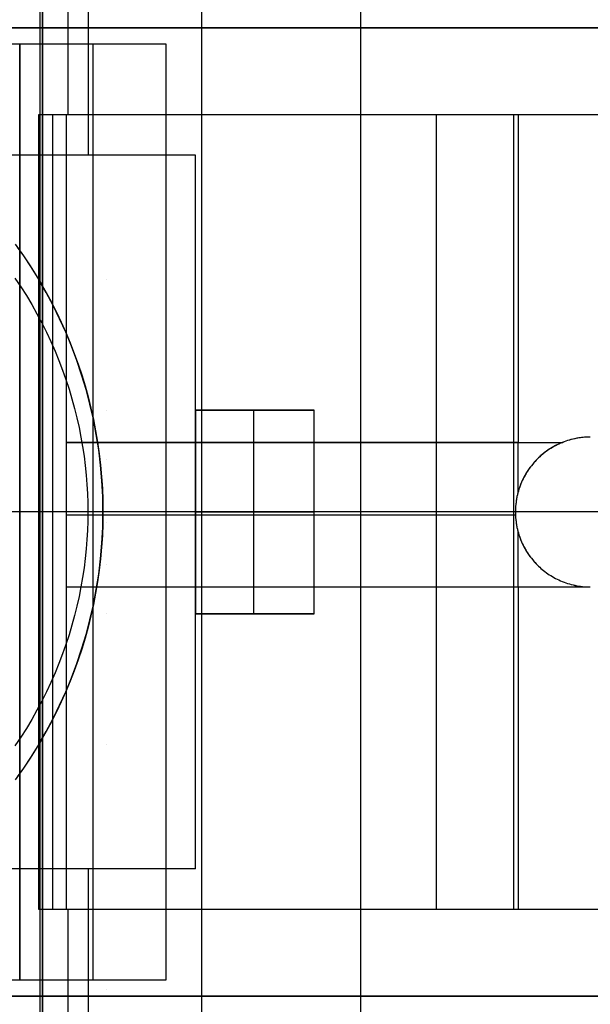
# Model space of a CAD drawing. Header units: millimetres. Extents: x -15 to 7, y 1 to 148.
# Tile 251 of 256: x -0.34 to 1.9, y 89.31 to 93.17. Entities that reach past the tile are written whole.
import ezdxf

# ---------------------------------------------------------------- set-up
doc = ezdxf.new("R2010")
doc.units = ezdxf.units.MM
doc.header["$MEASUREMENT"] = 0
doc.layers.add('Default', color=7, linetype='Continuous', true_color=0x000000)
doc.layers.add('Layer 01', color=7, linetype='Continuous', true_color=0x000000)

msp = doc.modelspace()

# ---------------------------------------------------------------- linework, layer by layer
at = {"layer": 'Default', "color": 7, "true_color": 0xffffff}
for points in [[(-0.2497, 113.8929), (-0.2497, 64.8413)], [(0.3753, 64.8576), (0.3753, 113.8766)], [(1.0003, 64.874), (1.0003, 113.8602)], [(1.0003, 61.875), (1.0003, 108.8312)], [(1.0003, 71.6022), (1.0003, 107.1319)], [(-0.2497, 61.8423), (-0.2497, 97.6608)]]:
    msp.add_lwpolyline(points, dxfattribs=at)
at = {"layer": 'Default', "color": 254, "true_color": 0xcad1ee}
for points in [[(-0.2588, 8.6531), (-0.2588, 103.5282)], [(-0.2588, 73.1907), (-0.2588, 103.5282)], [(-0.2588, 9.9443), (-0.2588, 102.237)], [(-0.2588, 73.1488), (-0.2588, 102.237)]]:
    msp.add_lwpolyline(points, dxfattribs=at)
at = {"layer": 'Default', "color": 7, "true_color": 0xffffff, "extrusion": (0, 1, 0)}
for points in [[(1.4997, -86.3839), (0.2497, -86.3512)], [(0.2497, -86.3512), (-1.0003, -86.3839)]]:
    msp.add_lwpolyline(points, dxfattribs=at)
at = {"layer": 'Default', "color": 7, "true_color": 0xffffff, "extrusion": (1, 0, 0)}
msp.add_lwpolyline([(89.3671, -98.4118), (89.3671, -86.3839)], dxfattribs=at)
at = {"layer": 'Layer 01'}
for points in [[(-0.0686, 93.1401), (-0.0686, 93.6401)], [(-0.1484, 93.1401), (-0.1484, 93.4799)], [(3.8392, 93.1401), (-4.1566, 93.1401)], [(3.8392, 93.1401), (-4.1566, 93.1401)], [(3.8392, 93.1401), (-3.9765, 93.1401)], [(3.8392, 93.1401), (-3.9765, 93.1401)], [(-3.1984, 93.1401), (2.9016, 93.1401)], [(-3.1984, 93.1401), (2.9016, 93.1401)], [(-0.1484, 92.8002), (-0.1484, 93.1401)], [(-0.0686, 92.6401), (-0.0686, 93.1401)], [(0.2355, 93.0765), (-3.5692, 93.0765)], [(-0.3386, 93.0765), (-3.0832, 93.0765)], [(0.2355, 93.0765), (-0.3386, 93.0765)], [(-0.3386, 93.0765), (-0.3386, 89.4037)], [(-0.3386, 89.4037), (-0.3386, 93.0765)], [(0.2355, 93.0765), (-0.3386, 93.0765)], [(-0.3386, 89.4037), (-0.3386, 93.0765)], [(-0.0516, 93.0765), (-0.0516, 89.4037)], [(0.2355, 89.4037), (0.2355, 93.0765)], [(0.2355, 89.4037), (0.2355, 93.0765)], [(0.2355, 89.4037), (0.2355, 93.0765)], [(-0.2635, 92.8002), (3.3767, 92.8002)], [(-0.2635, 92.8002), (2.9016, 92.8002)], [(-0.2635, 92.151), (-0.2635, 92.8002)], [(-0.2635, 92.151), (-0.2635, 92.8002)], [(-0.2635, 89.6799), (-0.2635, 92.8002)], [(-0.2635, 92.8002), (2.8568, 92.8002)], [(-0.2635, 89.6799), (-0.2635, 92.8002)], [(-0.2635, 92.8002), (2.8568, 92.8002)], [(-0.263, 89.6799), (-0.263, 92.8002)], [(-0.2091, 89.6799), (-0.2091, 92.8002)], [(-0.1555, 89.6799), (-0.1555, 92.8002)], [(-0.155, 89.6799), (-0.155, 92.8002)], [(-0.1546, 91.5134), (-0.1546, 92.8002)], [(-0.1546, 92.8002), (1.6168, 92.8002)], [(1.2967, 89.6799), (1.2967, 92.8002)], [(1.2967, 91.5134), (1.2967, 92.8002)], [(1.5996, 89.6799), (1.5996, 92.8002)], [(1.6168, 92.8002), (2.1844, 92.8002)], [(1.6168, 92.8002), (1.6168, 91.5134)], [(1.6168, 92.8002), (1.6168, 91.5134)], [(0.3516, 92.6401), (-3.6484, 92.6401)], [(0.3516, 92.6401), (-3.6484, 92.6401)], [(0.3516, 92.6401), (-3.6484, 92.6401)], [(0.3516, 89.8401), (0.3516, 92.6401)], [(0.3516, 89.8401), (0.3516, 92.6401)], [(0.3516, 89.8401), (0.3516, 92.6401)], [(-0.3565, 92.291), (-0.3243, 92.2458), (-0.2933, 92.1991), (-0.2635, 92.151)], [(-0.3482, 92.2796), (-0.3241, 92.2455), (-0.3007, 92.2106), (-0.278, 92.1749), (-0.256, 92.1384), (-0.2347, 92.1011), (-0.2142, 92.0631), (-0.1945, 92.0244), (-0.1757, 91.9849), (-0.1577, 91.9448), (-0.1407, 91.9041), (-0.1246, 91.8627), (-0.1095, 91.8208), (-0.0954, 91.7783), (-0.0823, 91.7353), (-0.0703, 91.6919), (-0.0593, 91.648), (-0.0494, 91.6037), (-0.0407, 91.559), (-0.0331, 91.5141), (-0.0266, 91.4688), (-0.0213, 91.4233), (-0.0171, 91.3777), (-0.0142, 91.3319), (-0.0124, 91.286), (-0.0118, 91.2401), (-0.0124, 91.1942), (-0.0142, 91.1483), (-0.0171, 91.1025), (-0.0213, 91.0568), (-0.0266, 91.0114), (-0.0331, 90.9661), (-0.0407, 90.9212), (-0.0494, 90.8765), (-0.0593, 90.8322), (-0.0703, 90.7883), (-0.0823, 90.7448), (-0.0954, 90.7018), (-0.1095, 90.6594), (-0.1246, 90.6174), (-0.1407, 90.5761), (-0.1577, 90.5353), (-0.1757, 90.4952), (-0.1945, 90.4558), (-0.2142, 90.4171), (-0.2347, 90.3791), (-0.256, 90.3418), (-0.278, 90.3053), (-0.3007, 90.2696), (-0.3241, 90.2347), (-0.3482, 90.2006)], [(-0.3482, 92.2796), (-0.3241, 92.2455), (-0.3007, 92.2106), (-0.278, 92.1749), (-0.256, 92.1384), (-0.2347, 92.1011), (-0.2142, 92.0631), (-0.1945, 92.0244), (-0.1757, 91.9849), (-0.1577, 91.9448), (-0.1407, 91.9041), (-0.1246, 91.8627), (-0.1095, 91.8208), (-0.0954, 91.7783), (-0.0823, 91.7353), (-0.0703, 91.6919), (-0.0593, 91.648), (-0.0494, 91.6037), (-0.0407, 91.559), (-0.0331, 91.5141), (-0.0266, 91.4688), (-0.0213, 91.4233), (-0.0171, 91.3777), (-0.0142, 91.3319), (-0.0124, 91.286), (-0.0118, 91.2401), (-0.0124, 91.1942), (-0.0142, 91.1483), (-0.0171, 91.1025), (-0.0213, 91.0568), (-0.0266, 91.0114), (-0.0331, 90.9661), (-0.0407, 90.9212), (-0.0494, 90.8765), (-0.0593, 90.8322), (-0.0703, 90.7883), (-0.0823, 90.7448), (-0.0954, 90.7018), (-0.1095, 90.6594), (-0.1246, 90.6174), (-0.1407, 90.5761), (-0.1577, 90.5353), (-0.1757, 90.4952), (-0.1945, 90.4558), (-0.2142, 90.4171), (-0.2347, 90.3791), (-0.256, 90.3418), (-0.278, 90.3053), (-0.3007, 90.2696), (-0.3241, 90.2347), (-0.3482, 90.2006)], [(-0.3575, 92.1582), (-0.3344, 92.1238), (-0.3123, 92.089), (-0.2911, 92.0537), (-0.2708, 92.018), (-0.2516, 91.9819), (-0.2333, 91.9454), (-0.2161, 91.9087), (-0.1998, 91.8718), (-0.1846, 91.8346), (-0.1703, 91.7972), (-0.157, 91.7597), (-0.1448, 91.7221), (-0.1335, 91.6845), (-0.1232, 91.6468), (-0.1139, 91.6091), (-0.1055, 91.5715), (-0.0981, 91.534), (-0.0917, 91.4965), (-0.0861, 91.4592), (-0.0815, 91.4221), (-0.0777, 91.3852), (-0.0748, 91.3485), (-0.0728, 91.3121), (-0.0716, 91.2759), (-0.0712, 91.2401), (-0.0716, 91.2042), (-0.0728, 91.1681), (-0.0748, 91.1317), (-0.0777, 91.095), (-0.0815, 91.0581), (-0.0861, 91.0209), (-0.0917, 90.9837), (-0.0981, 90.9462), (-0.1055, 90.9087), (-0.1139, 90.8711), (-0.1232, 90.8334), (-0.1335, 90.7957), (-0.1448, 90.7581), (-0.157, 90.7205), (-0.1703, 90.683), (-0.1846, 90.6456), (-0.1998, 90.6084), (-0.2161, 90.5715), (-0.2333, 90.5348), (-0.2516, 90.4983), (-0.2708, 90.4622), (-0.2911, 90.4265), (-0.3123, 90.3912), (-0.3344, 90.3563), (-0.3575, 90.322)], [(-0.2635, 90.3292), (-0.2349, 90.3787), (-0.2077, 90.4296), (-0.182, 90.4817), (-0.1579, 90.535), (-0.1354, 90.5895), (-0.1145, 90.6451), (-0.0955, 90.7016), (-0.0782, 90.759), (-0.0629, 90.8173), (-0.0495, 90.8763), (-0.038, 90.936), (-0.0286, 90.9961), (-0.0213, 91.0568), (-0.016, 91.1177), (-0.0128, 91.1788), (-0.0118, 91.2401), (-0.0128, 91.3014), (-0.016, 91.3625), (-0.0213, 91.4234), (-0.0286, 91.484), (-0.038, 91.5442), (-0.0495, 91.6039), (-0.0629, 91.6629), (-0.0782, 91.7211), (-0.0955, 91.7786), (-0.1145, 91.8351), (-0.1354, 91.8907), (-0.1579, 91.9452), (-0.182, 91.9985), (-0.2077, 92.0506), (-0.2349, 92.1015), (-0.2635, 92.151)], [(0.8172, 91.6401), (0.3516, 91.6401)], [(0.3516, 91.6401), (0.3516, 90.8401)], [(0.3516, 90.8401), (0.3516, 91.6401)], [(0.3516, 91.6401), (0.8172, 91.6401)], [(0.8172, 91.6401), (0.3516, 91.6401)], [(0.5794, 90.8401), (0.5794, 91.6401)], [(0.5794, 90.8401), (0.5794, 91.6401)], [(0.8172, 90.8401), (0.8172, 91.6401)], [(0.8172, 90.8401), (0.8172, 91.6401)], [(0.8172, 90.8401), (0.8172, 91.6401)], [(1.8998, 91.534), (1.8922, 91.5339), (1.8846, 91.5336), (1.877, 91.5331), (1.8695, 91.5324), (1.8619, 91.5316), (1.8544, 91.5305), (1.847, 91.5292), (1.8396, 91.5278), (1.8323, 91.5261), (1.825, 91.5243), (1.8178, 91.5223), (1.8107, 91.5202), (1.8036, 91.5178), (1.7967, 91.5153), (1.7898, 91.5126), (1.7831, 91.5098), (1.7764, 91.5069), (1.7699, 91.5037), (1.7635, 91.5005), (1.7572, 91.4971), (1.751, 91.4936), (1.745, 91.4899), (1.7391, 91.4861), (1.7333, 91.4823), (1.7276, 91.4783), (1.7221, 91.4742), (1.7167, 91.47), (1.7115, 91.4658), (1.7064, 91.4614), (1.7015, 91.457), (1.6967, 91.4525), (1.692, 91.4479), (1.6874, 91.4433), (1.6829, 91.4384), (1.6785, 91.4335), (1.6742, 91.4284), (1.6699, 91.4232), (1.6657, 91.4178), (1.6616, 91.4123), (1.6576, 91.4066), (1.6538, 91.4008), (1.65, 91.3949), (1.6463, 91.3889), (1.6428, 91.3827), (1.6394, 91.3764), (1.6362, 91.37), (1.6331, 91.3635), (1.6301, 91.3568), (1.6273, 91.3501), (1.6246, 91.3432), (1.6221, 91.3363), (1.6198, 91.3292), (1.6176, 91.3221), (1.6156, 91.3149), (1.6138, 91.3077), (1.6121, 91.3003), (1.6107, 91.2929), (1.6094, 91.2855), (1.6084, 91.278), (1.6075, 91.2704), (1.6068, 91.2629), (1.6063, 91.2553), (1.606, 91.2477), (1.6059, 91.2401), (1.606, 91.2325), (1.6063, 91.2249), (1.6068, 91.2173), (1.6075, 91.2097), (1.6084, 91.2022), (1.6094, 91.1947), (1.6107, 91.1873), (1.6121, 91.1799), (1.6138, 91.1725), (1.6156, 91.1653), (1.6176, 91.1581), (1.6198, 91.1509), (1.6221, 91.1439), (1.6246, 91.137), (1.6273, 91.1301), (1.6301, 91.1234), (1.6331, 91.1167), (1.6362, 91.1102), (1.6394, 91.1038), (1.6428, 91.0975), (1.6463, 91.0913), (1.65, 91.0853), (1.6538, 91.0793), (1.6576, 91.0736), (1.6616, 91.0679), (1.6657, 91.0624), (1.6699, 91.057), (1.6742, 91.0518), (1.6785, 91.0467), (1.6829, 91.0417), (1.6874, 91.0369), (1.692, 91.0323), (1.6967, 91.0277), (1.7015, 91.0232), (1.7064, 91.0188), (1.7115, 91.0144), (1.7167, 91.0102), (1.7221, 91.006), (1.7276, 91.0019), (1.7333, 90.9979), (1.7391, 90.994), (1.745, 90.9903), (1.751, 90.9866), (1.7572, 90.9831), (1.7635, 90.9797), (1.7699, 90.9765), (1.7764, 90.9733), (1.7831, 90.9704), (1.7898, 90.9675), (1.7967, 90.9649), (1.8036, 90.9624), (1.8107, 90.96), (1.8178, 90.9579), (1.825, 90.9559), (1.8323, 90.9541), (1.8396, 90.9524), (1.847, 90.951), (1.8544, 90.9497), (1.8619, 90.9486), (1.8695, 90.9478), (1.877, 90.9471), (1.8846, 90.9466), (1.8922, 90.9463), (1.8998, 90.9462)], [(1.8998, 91.534), (1.8928, 91.5339), (1.8858, 91.5337), (1.8788, 91.5333), (1.8718, 91.5327), (1.8649, 91.5319), (1.858, 91.531), (1.8511, 91.5299), (1.8442, 91.5287), (1.8375, 91.5273), (1.8307, 91.5258), (1.824, 91.5241), (1.8174, 91.5222), (1.8108, 91.5202), (1.8043, 91.5181), (1.7979, 91.5158), (1.7916, 91.5134)], [(-0.1549, 90.9458), (-0.1549, 91.5134)], [(-0.1549, 91.5134), (1.6168, 91.5134)], [(1.6168, 91.5134), (-0.1546, 91.5134)], [(1.6168, 91.5134), (1.7916, 91.5134)], [(1.7916, 91.5134), (1.7843, 91.5104), (1.7771, 91.5072), (1.7701, 91.5038), (1.7631, 91.5003), (1.7564, 91.4966), (1.7497, 91.4928), (1.7432, 91.4888), (1.7369, 91.4847), (1.7307, 91.4805), (1.7247, 91.4761), (1.7188, 91.4717), (1.7131, 91.4671), (1.7076, 91.4624), (1.7022, 91.4577), (1.697, 91.4528), (1.692, 91.4479), (1.6859, 91.4417), (1.68, 91.4351), (1.6741, 91.4284), (1.6685, 91.4214), (1.6629, 91.4141), (1.6576, 91.4066), (1.6524, 91.3988), (1.6475, 91.3908), (1.6428, 91.3826), (1.6383, 91.3742), (1.634, 91.3655), (1.63, 91.3567), (1.6263, 91.3476), (1.6228, 91.3384), (1.6197, 91.3291), (1.6168, 91.3195)], [(1.6168, 91.3195), (1.6168, 91.5134)], [(1.6168, 91.3195), (1.6143, 91.3099), (1.6121, 91.3002), (1.6102, 91.2903), (1.6087, 91.2804), (1.6075, 91.2704), (1.6066, 91.2603), (1.6061, 91.2502), (1.6059, 91.2401), (1.6061, 91.23), (1.6066, 91.2199), (1.6075, 91.2098), (1.6087, 91.1998), (1.6102, 91.1899), (1.6121, 91.18), (1.6143, 91.1703), (1.6168, 91.1607)], [(0.2355, 91.2401), (-3.5692, 91.2401)], [(-0.0712, 91.2401), (-0.5862, 91.2401)], [(0.3516, 91.2401), (-0.5862, 91.2401)], [(0.2355, 91.2401), (-0.3386, 91.2401)], [(1.6059, 91.2401), (-0.2635, 91.2401)], [(-0.1549, 91.2296), (1.6061, 91.2296)], [(1.9688, 91.2401), (-0.0118, 91.2401)], [(3.8392, 91.2401), (0.3516, 91.2401)], [(0.8172, 91.2401), (0.3516, 91.2401)], [(0.3516, 91.2401), (0.8172, 91.2401)], [(1.6168, 90.9458), (1.6168, 91.1607)], [(1.6168, 91.1607), (1.6197, 91.1511), (1.6228, 91.1418), (1.6263, 91.1325), (1.63, 91.1235), (1.634, 91.1147), (1.6383, 91.106), (1.6428, 91.0976), (1.6475, 91.0894), (1.6524, 91.0814), (1.6576, 91.0736), (1.6629, 91.0661), (1.6685, 91.0588), (1.6741, 91.0518), (1.68, 91.045), (1.6859, 91.0385), (1.692, 91.0323), (1.6967, 91.0277), (1.7015, 91.0232), (1.7064, 91.0188), (1.7115, 91.0144), (1.7167, 91.0102), (1.7221, 91.006), (1.7276, 91.0019), (1.7333, 90.9979), (1.7391, 90.994), (1.745, 90.9903), (1.751, 90.9866), (1.7572, 90.9831), (1.7635, 90.9797), (1.7699, 90.9764), (1.7764, 90.9733), (1.7831, 90.9703), (1.7898, 90.9675), (1.7967, 90.9648), (1.8036, 90.9623), (1.8107, 90.96), (1.8178, 90.9578), (1.825, 90.9558), (1.8323, 90.954), (1.8396, 90.9523), (1.847, 90.9509), (1.8544, 90.9496), (1.8619, 90.9485), (1.8695, 90.9476), (1.877, 90.9469), (1.8846, 90.9464), (1.8922, 90.9461), (1.8998, 90.946)], [(-0.1549, 90.9458), (1.6168, 90.9458)], [(-0.1546, 89.6799), (-0.1546, 90.9458)], [(-0.1546, 90.9458), (1.6168, 90.9458)], [(1.2967, 89.6799), (1.2967, 90.9458)], [(1.6168, 90.9458), (1.8998, 90.946)], [(1.6168, 90.9458), (1.6168, 89.6799)], [(1.6168, 90.9458), (1.6168, 89.6799)], [(0.8172, 90.8401), (0.3516, 90.8401)], [(0.3516, 90.8401), (0.8172, 90.8401)], [(0.8172, 90.8401), (0.3516, 90.8401)], [(-0.2635, 90.3292), (-0.2933, 90.2811), (-0.3243, 90.2344), (-0.3565, 90.1891)], [(-0.2635, 89.6799), (-0.2635, 90.3292)], [(-0.2635, 89.6799), (-0.2635, 90.3292)], [(0.3516, 89.8401), (-3.6484, 89.8401)], [(0.3516, 89.8401), (-3.6484, 89.8401)], [(0.3516, 89.8401), (-3.6484, 89.8401)], [(-0.0686, 89.3401), (-0.0686, 89.8401)], [(2.9016, 89.6799), (-0.2635, 89.6799)], [(3.3767, 89.6799), (-0.2635, 89.6799)], [(2.8568, 89.6799), (-0.2635, 89.6799)], [(2.8568, 89.6799), (-0.2635, 89.6799)], [(1.6168, 89.6799), (-0.1546, 89.6799)], [(-0.1484, 89.3401), (-0.1484, 89.6799)], [(2.1844, 89.6799), (1.6168, 89.6799)], [(-3.5692, 89.4037), (0.2355, 89.4037)], [(-3.0832, 89.4037), (-0.3386, 89.4037)], [(-0.3386, 89.4037), (0.2355, 89.4037)], [(-0.3386, 89.4037), (0.2355, 89.4037)], [(3.8392, 89.3401), (-4.1566, 89.3401)], [(3.8392, 89.3401), (-4.1566, 89.3401)], [(3.8392, 89.3401), (-3.9765, 89.3401)], [(3.8392, 89.3401), (-3.9765, 89.3401)], [(-3.1984, 89.3401), (2.9016, 89.3401)], [(-3.1984, 89.3401), (2.9016, 89.3401)], [(-0.1484, 89.0002), (-0.1484, 89.3401)], [(-0.0686, 88.8401), (-0.0686, 89.3401)]]:
    msp.add_lwpolyline(points, dxfattribs=at)
at = {"layer": 'Layer 01', "extrusion": (1, 0, 0)}
for points in [[(93.1401, -21.838), (93.1401, -8.9756)], [(93.1401, -21.838), (93.1401, -8.9756)], [(93.0765, -17.7456), (93.0765, -11.9836)], [(93.0765, -18.0229), (93.0765, -11.9836)], [(92.8002, -8.9756), (92.8002, -9.3428)], [(92.8002, -7.8343), (92.8002, -12.457)], [(92.8002, -8.9756), (92.8002, -9.3428)], [(92.8002, -7.8343), (92.8002, -8.1363)], [(92.6401, -21.838), (92.6401, -29.3159)], [(92.151, -9.3428), (92.151, -8.9756)], [(91.6401, -27.2933), (91.6401, -29.0159)], [(91.6401, -29.0159), (91.6401, -27.2933)], [(91.6401, -27.2933), (91.6401, -29.0159)], [(91.5134, -8.1363), (91.5134, -7.8343)], [(91.4479, -8.1363), (91.4479, -12.457)], [(91.2401, -8.761), (91.2401, -12.457)], [(91.2401, -18.0229), (91.2401, -11.9836)], [(91.2401, -21.838), (91.2401, -27.2933)], [(91.2401, -29.0159), (91.2401, -29.3159)], [(91.2401, -27.2933), (91.2401, -29.0159)], [(91.1993, -17.7456), (91.1993, -11.9836)], [(91.0323, -8.1363), (91.0323, -12.457)], [(90.9458, -7.8343), (90.9458, -8.1363)], [(90.8401, -27.2933), (90.8401, -29.0159)], [(90.8401, -29.0159), (90.8401, -27.2933)], [(90.8401, -27.2933), (90.8401, -29.0159)], [(90.3292, -8.9756), (90.3292, -9.3428)], [(89.8401, -21.838), (89.8401, -29.3159)], [(89.6799, -8.9756), (89.6799, -9.3428)], [(89.6799, -7.8343), (89.6799, -12.457)], [(89.6799, -8.9756), (89.6799, -9.3428)], [(89.6799, -8.1363), (89.6799, -7.8343)], [(89.4037, -11.9836), (89.4037, -17.7456)], [(89.4037, -18.0229), (89.4037, -11.9836)], [(89.3401, -21.838), (89.3401, -8.9756)], [(89.3401, -21.838), (89.3401, -8.9756)]]:
    msp.add_lwpolyline(points, dxfattribs=at)
at = {"layer": 'Layer 01', "extrusion": (0, 1, 0)}
for points in [[(0.263, -8.761), (0.2635, -12.457)], [(0.263, -8.761), (0.1555, -8.6539)], [(0.1555, -8.6539), (0.1546, -7.8343)], [(0.1549, -8.1363), (0.1546, -7.8343)], [(0.1546, -7.8343), (0.1549, -8.1363)], [(0.1555, -8.6539), (0.2626, -8.761)], [(0.1546, -7.8343), (0.1555, -8.6539)], [(0.263, -8.761), (0.2635, -12.457)], [(0.1555, -8.6539), (0.263, -8.761)], [(0.1546, -7.8343), (0.1555, -8.6539)]]:
    msp.add_lwpolyline(points, dxfattribs=at)

doc.saveas('drawing.dxf')
